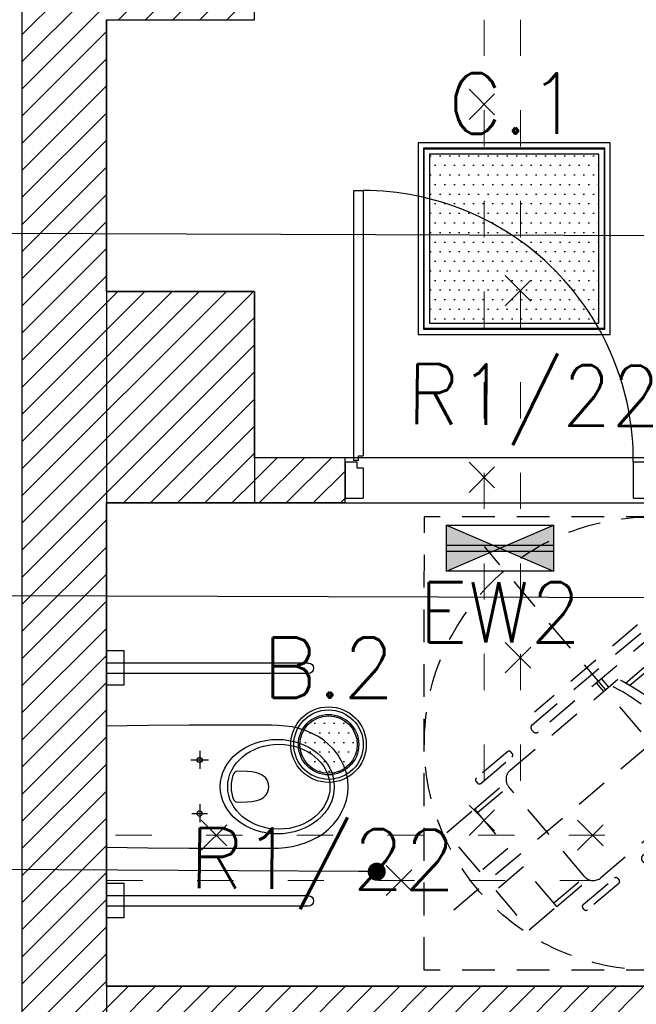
# Model space of a CAD drawing. Header units: millimetres. Extents: x 22250 to 51280, y -5012 to 7692.
# Tile 84 of 183: x 39384 to 39588, y 2616 to 2942. Entities that reach past the tile are written whole.
import ezdxf
from ezdxf import colors
from ezdxf.entities.mleader import LeaderData, LeaderLine
from ezdxf.enums import TextEntityAlignment as Align
from ezdxf.math import Vec2, Vec3

# ---------------------------------------------------------------- set-up
doc = ezdxf.new("R2010")
doc.units = ezdxf.units.MM
doc.linetypes.add('ACAD_ISO03W100', pattern=[30, 12, -18])
doc.linetypes.add('KRESKOWA', pattern=[0.4, 0.24, -0.16])
for name, color, linetype in [('_BI_OSW_OPIS', 140, 'Continuous'), ('_BI_OSW_OPRAWY', 140, 'Continuous'), ('E_podklad', 252, 'Continuous')]:
    doc.layers.add(name, color=color, linetype=linetype)
doc.layers.add('A_OPISY', color=40, linetype='Continuous', lineweight=9)
doc.layers.add('E_Obwody', color=3, linetype='Continuous', lineweight=13)
doc.styles.add('romans', font='romans.shx')
doc.styles.get("Standard").update_dxf_attribs({"font": 'arial.ttf'})
pattern_1 = [(45, (22896.237, -15796.4403), (-4.490128, 4.490128), [])]

# ---------------------------------------------------------------- blocks, each defined once
blk = doc.blocks.new('FOTEL-K')
at = {"linetype": 'KRESKOWA', "ltscale": 5, "transparency": 33554687}
for p, q in [((-1.701, 11.602), (-11.602, -1.701)), ((11.602, 1.701), (-1.701, 11.602)), ((0.579, -9.418), (-0.579, 9.418)), ((3.475, 2.644), (3.778, -2.29)), ((-3.773, 2.198), (-3.469, -2.735)), ((2.185, 1.847), (2.007, 1.836)), ((2.007, 1.836), (2.064, 0.908)), ((2.246, 0.852), (2.185, 1.847)), ((-2.395, 1.565), (-2.217, 1.576)), ((-2.334, 0.57), (-2.395, 1.565)), ((-2.217, 1.576), (-2.16, 0.649)), ((11.602, 1.701), (1.701, -11.602)), ((2.533, 0.749), (2.85, -4.401)), ((9.418, 0.579), (-9.418, -0.579)), ((-2.29, -4.717), (-2.606, 0.433)), ((2.923, 0.336), (2.56, 0.314)), ((2.938, 0.09), (2.575, 0.068)), ((-2.579, -0.002), (-2.988, -0.027)), ((-2.564, -0.248), (-2.973, -0.273)), ((1.701, -11.602), (-11.602, -1.701)), ((2.447, -4.856), (-1.834, -5.12)), ((2.555, -6.335), (2.461, -4.812)), ((2.726, -6.325), (2.633, -4.801)), ((-1.931, -6.611), (-2.025, -5.088)), ((-1.76, -6.6), (-1.853, -5.077))]:
    blk.add_line(p, q, dxfattribs=at)
for points in [[(3.332, -2.811), (3.246, -2.816, -0.414214), (3.109, -2.695), (2.756, 3.056, -0.414214), (2.877, 3.192), (2.963, 3.198, -0.414214), (3.099, 3.077), (3.453, -2.674, -0.414214)], [(-2.923, -3.195), (-3.009, -3.201, -0.414214), (-3.145, -3.08), (-3.499, 2.671, -0.414214), (-3.378, 2.808), (-3.292, 2.813, -0.414214), (-3.155, 2.693), (-2.802, -3.059, -0.414214)], [(3.416, -5.587), (3.339, -5.592, -0.414214), (3.248, -5.512), (3.156, -4.014, -0.414214), (3.237, -3.923), (3.314, -3.918, -0.414214), (3.405, -3.999), (3.497, -5.496, -0.414214)], [(-2.706, -5.964), (-2.629, -5.959, 0.414214), (-2.549, -5.868), (-2.641, -4.37, 0.414214), (-2.732, -4.29), (-2.809, -4.295, 0.414214), (-2.89, -4.386), (-2.798, -5.883, 0.414214)]]:
    blk.add_lwpolyline(points, format="xyb", close=True, dxfattribs=at)
for points in [[(2.808, -7.648), (2.726, -6.325), (0.841, -6.441), (0.922, -7.764)], [(-1.85, -7.934), (-1.931, -6.611), (-0.046, -6.495), (0.035, -7.818)]]:
    blk.add_lwpolyline(points, close=True, dxfattribs=at)
blk.add_circle((0, 0), 8.291, dxfattribs=at)
for centre, radius, start, end in [((0.309, -5.033), 6.195, 68.9594, 118.0744), ((0.331, -5.388), 6.195, 68.9594, 118.0744), ((2.421, -4.427), 0.43, 273.5169, 3.5169), ((-1.86, -4.69), 0.43, 183.5169, 273.5169)]:
    blk.add_arc(centre, radius, start, end, dxfattribs=at)
blk = doc.blocks.new('MISKA USTĘPOWA NP')
at = {"ltscale": 5}
for p, q in [((-39.53, 66.86), (-39.53, 0)), ((-36.1, 66.86), (-36.1, 0)), ((37.5, 66.86), (37.5, 0)), ((40.93, 66.86), (40.93, 0))]:
    blk.add_line(p, q, dxfattribs=at)
for p, q in [((-43.37, 5.71), (-43.37, 0)), ((-31.94, 5.71), (-43.37, 5.71)), ((-31.94, 0), (-31.94, 5.71)), ((33.66, 5.71), (33.66, 0)), ((45.09, 5.71), (33.66, 5.71)), ((45.09, 0), (45.09, 5.71))]:
    blk.add_line(p, q)
for points in [[(-20.06, 0), (-20.22, 13.67), (-20.34, 27.33), (-20.38, 54.66), (-20.3, 56.94), (-20.1, 59.18), (-19.74, 61.42), (-19.26, 63.62), (-18.58, 65.77), (-17.74, 67.89), (-16.7, 69.89), (-15.46, 71.81), (-14.03, 73.53), (-12.39, 75.12), (-10.59, 76.52), (-8.67, 77.72), (-6.63, 78.68), (-4.48, 79.4), (-2.24, 79.84), (0, 80), (2.28, 79.84), (4.52, 79.4), (6.67, 78.68), (8.71, 77.72), (10.63, 76.52), (12.43, 75.12), (14.03, 73.53), (15.5, 71.81), (16.74, 69.89), (17.78, 67.89), (18.62, 65.77), (19.3, 63.62), (19.78, 61.42), (20.1, 59.18), (20.3, 56.94), (20.38, 54.66), (20.34, 27.33), (20.26, 13.67), (20.06, 0)], [(-8.83, 28.29), (-8.83, 33.49)], [(8.87, 27.95), (8.87, 33.77)], [(-5.83, 30.85), (-11.71, 30.85)], [(11.87, 30.85), (5.87, 30.85)], [(20.06, 0), (-20.06, 0)]]:
    blk.add_lwpolyline(points)
for points in [[(5.11, 43.32), (5.07, 42.96), (4.92, 42.64), (4.72, 42.36), (4.4, 42.16), (3.36, 41.76), (2.24, 41.48), (1.12, 41.28), (0, 41.24), (-1.12, 41.28), (-2.24, 41.48), (-3.32, 41.76), (-4.4, 42.16), (-4.68, 42.36), (-4.92, 42.64), (-5.03, 42.96), (-5.07, 43.32), (-4.99, 46.55), (-4.88, 48.15), (-4.56, 49.75), (-4.32, 50.55), (-3.96, 51.27), (-3.52, 51.99), (-2.96, 52.59), (-2.32, 53.07), (-1.6, 53.43), (-0.8, 53.67), (0, 53.75), (0.84, 53.67), (1.6, 53.43), (2.36, 53.07), (3, 52.59), (3.52, 51.99), (3.96, 51.27), (4.32, 50.55), (4.56, 49.75), (4.88, 48.15), (5.03, 46.55)], [(8.87, 31.69), (8.55, 31.65), (8.27, 31.45), (8.07, 31.17), (7.99, 30.85), (8.07, 30.53), (8.27, 30.25), (8.55, 30.05), (8.87, 29.97), (9.19, 30.05), (9.47, 30.25), (9.67, 30.53), (9.71, 30.85), (9.67, 31.17), (9.47, 31.45), (9.19, 31.65)]]:
    blk.add_lwpolyline(points, close=True)
blk.add_circle((-8.85, 30.83), 0.859)
for centre in [(-37.81, 66.86), (39.22, 66.86)]:
    blk.add_arc(centre, 1.71, 0, 180, dxfattribs=at)
for centre, major_axis, ratio in [((0.02, 56.54), (0, 18.86), 0.829441), ((0, 57.04), (0, 16.92), 0.831158)]:
    blk.add_ellipse(centre, major_axis=major_axis, ratio=ratio, start_param=0, end_param=6.283185)
blk = doc.blocks.new('_Dot')
at = {"color": 0, "linetype": 'ByBlock', "lineweight": -2}
blk.add_line((-0.5, 0), (-1, 0), dxfattribs=at)
at = {"color": 0, "linetype": 'ByBlock', "const_width": 0.5}
blk.add_lwpolyline([(-0.25, 0, 1), (0.25, 0, 1)], format="xyb", close=True, dxfattribs=at)
blk = doc.blocks.new('ROZBIÓRKI_DOM')
at = {"layer": 'A_OPISY', "color": 22, "linetype": 'ACAD_ISO03W100', "true_color": 0xe22908}
for p, q in [((19200.15, 8497.89), (19200.15, 8227.89)), ((19212.15, 8497.89), (19212.15, 8227.89)), ((19195.15, 8474.85), (19205.15, 8464.85)), ((19195.15, 8464.85), (19205.15, 8474.85)), ((19207.15, 8413.18), (19217.15, 8403.18)), ((19207.15, 8403.18), (19217.15, 8413.18)), ((19195.15, 8351.38), (19205.15, 8341.38)), ((19195.15, 8341.38), (19205.15, 8351.38)), ((19207.15, 8291.66), (19217.15, 8281.66)), ((19207.15, 8281.66), (19217.15, 8291.66)), ((19195.15, 8237.78), (19205.15, 8227.78)), ((19195.15, 8227.78), (19205.15, 8237.78)), ((19106.52, 8232.89), (19116.52, 8222.89)), ((19106.52, 8222.89), (19116.52, 8232.89)), ((19231.09, 8232.89), (19241.09, 8222.89)), ((19231.09, 8222.89), (19241.09, 8232.89)), ((19390.15, 8227.89), (19075.15, 8227.89)), ((19167.75, 8217.89), (19177.75, 8207.89)), ((19167.75, 8207.89), (19177.75, 8217.89)), ((19417.15, 8212.89), (19075.15, 8212.89))]:
    blk.add_line(p, q, dxfattribs=at)
blk = doc.blocks.new('C.1')
at = {"layer": '_BI_OSW_OPRAWY'}
h = blk.add_hatch(dxfattribs=at)
h.set_pattern_fill('DOTS', color=256, scale=2)
h.set_pattern_definition([(0, (-22071.861, -6920), (1.5875, 3.175), [0, -3.175])])
h.paths.add_polyline_path([(28, 28), (-28, 28), (-28, -28), (28, -28)])
for p, q in [((-29.75, 29.75), (29.75, 29.75)), ((-29.75, -29.75), (-29.75, 29.75)), ((29.75, 29.75), (29.75, -29.75)), ((29.75, -29.75), (-29.75, -29.75))]:
    blk.add_line(p, q, dxfattribs=at)
for points in [[(-31.75, -31.75), (31.75, -31.75), (31.75, 31.75), (-31.75, 31.75)], [(-30, -30), (30, -30), (30, 30), (-30, 30)], [(-28, -28), (28, -28), (28, 28), (-28, 28)]]:
    blk.add_lwpolyline(points, close=True, dxfattribs=at)
at = {"layer": '_BI_OSW_OPIS', "style": 'romans'}
blk.add_attdef('C.1', text='', height=20, dxfattribs=at).set_placement((0, 34.75), align=Align.CENTER)
blk = doc.blocks.new('EW2')
at = {"layer": '_BI_OSW_OPRAWY'}
h = blk.add_hatch(color=1, dxfattribs=at)
h.paths.add_polyline_path([(17.7, -7.6), (17.7, 7.6), (0, 0)])
h.paths.add_polyline_path([(0, 0), (-17.7, 7.6), (-17.7, -7.6)])
h = blk.add_hatch(color=256, dxfattribs=at)
h.paths.add_polyline_path([(2.76, 1), (-2.76, 1), (0, 0)])
h.paths.add_polyline_path([(0, 0), (-2.76, 1), (-17.7, 1), (-17.7, -1), (-2.76, -1)])
h.paths.add_polyline_path([(-2.76, -1), (2.76, -1), (0, 0)])
h.paths.add_polyline_path([(0, 0), (2.76, -1), (17.7, -1), (17.7, 1), (2.76, 1)])
for p, q in [((-17.7, -7.6), (17.7, 7.6)), ((-17.7, 7.6), (17.7, -7.6)), ((-17.7, 1), (17.7, 1)), ((-17.7, -1), (17.7, -1))]:
    blk.add_line(p, q, dxfattribs=at)
blk.add_lwpolyline([(-17.7, 7.6), (17.7, 7.6), (17.7, -7.6), (-17.7, -7.6), (-17.7, 7.6)], dxfattribs=at)
at = {"layer": '_BI_OSW_OPIS', "color": 1, "style": 'romans'}
blk.add_attdef('EW2', text='', height=20, dxfattribs=at).set_placement((0, 10.6), align=Align.CENTER)
blk = doc.blocks.new('B.2')
at = {"layer": '_BI_OSW_OPRAWY'}
h = blk.add_hatch(dxfattribs=at)
h.set_pattern_fill('DOTS', color=256, scale=2)
h.set_pattern_definition([(0, (-6795.4933, -6330), (1.5875, 3.175), [0, -3.175])])
h.paths.add_polyline_path([(9.5, 0, 1), (-9.5, 0, 1)])
for radius in [12.5, 11.5, 10, 9.5]:
    blk.add_circle((0, 0), radius, dxfattribs=at)
at = {"layer": '_BI_OSW_OPIS', "style": 'romans'}
blk.add_attdef('B.2', text='', height=20, dxfattribs=at).set_placement((0, 15.5), align=Align.CENTER)

msp = doc.modelspace()

# ---------------------------------------------------------------- hatches: boundary and pattern name
at = {"layer": 'E_podklad'}
h = msp.add_hatch(dxfattribs=at)
h.set_pattern_fill('ANSI31', color=256, scale=2)
h.set_pattern_definition(pattern_1)
h.paths.add_polyline_path([(39969.73, 2212.13), (39899.73, 2212.13), (39859.73, 2212.13), (39859.73, 2169.13), (39903.73, 2169.13), (39903.73, 2155.13), (39969.73, 2155.13)])
h.paths.add_polyline_path([(39684.73, 2212.13), (39512.73, 2212.13), (39512.73, 2169.13), (39684.73, 2169.13)])
h.paths.add_polyline_path([(39412.73, 2305.13), (39384.73, 2305.13), (39384.73, 2212.13), (39412.73, 2212.13)])
h.paths.add_polyline_path([(39412.73, 2430.13), (39384.73, 2430.13), (39384.73, 2405.13), (39412.73, 2405.13)])
h.paths.add_polyline_path([(39412.73, 2942.13), (39384.73, 2942.13), (39384.73, 2518.13), (39412.73, 2518.13)])
h.paths.add_polyline_path([(39461.73, 2852.13), (39412.73, 2852.13), (39412.73, 2782.13), (39461.73, 2782.13)])
h.paths.add_polyline_path([(39461.73, 2970.13), (39427.73, 2970.13), (39427.73, 3002.13), (39420.82, 3002.13), (39384.73, 3002.13), (39384.73, 2942.13), (39412.73, 2942.13), (39461.73, 2942.13)])
h.paths.add_polyline_path([(39899.73, 2970.13), (39672.73, 2970.13), (39672.73, 2975.13), (39644.73, 2975.13), (39644.73, 2970.13), (39644.73, 2942.13), (39899.73, 2942.13)])
h.paths.add_polyline_path([(39672.73, 3100.13), (39644.73, 3100.13), (39644.73, 3065.13), (39672.73, 3065.13)])
h.paths.add_polyline_path([(39672.73, 3277.13), (39672.73, 3320.13), (39619.73, 3320.13), (39619.73, 3312.71), (39619.73, 3277.13), (39644.73, 3277.13), (39644.73, 3204.13), (39672.73, 3204.13)])
h.paths.add_polyline_path([(39427.73, 3487.13), (39356.73, 3487.13), (39356.73, 3479.13), (39356.73, 3444.13), (39384.73, 3444.13), (39384.73, 3277.13), (39474.73, 3277.13), (39474.73, 3320.13), (39427.73, 3320.13)])
h.paths.add_polyline_path([(39427.73, 3277.13), (39384.73, 3277.13), (39384.73, 3129.13), (39427.73, 3129.13)])
at = {"layer": 'E_podklad', "ltscale": 2}
h = msp.add_hatch(dxfattribs=at)
h.set_pattern_fill('ANSI31', color=256, scale=2)
h.set_pattern_definition(pattern_1)
h.paths.add_polyline_path([(39682.73, 2527.13), (39667.73, 2527.13), (39667.73, 2429.13), (39682.73, 2429.13)])
h.paths.add_polyline_path([(39899.73, 2622.13), (39412.73, 2622.13), (39412.73, 2607.13), (39899.73, 2607.13)])
h.paths.add_polyline_path([(39754.73, 2782.13), (39789.73, 2782.13), (39789.73, 2797.13), (39697.59, 2797.13), (39697.59, 2832.13), (39682.59, 2832.13), (39682.59, 2797.13), (39591.73, 2797.13), (39591.73, 2782.13), (39677.59, 2782.13), (39739.73, 2782.13), (39739.73, 2622.13), (39754.73, 2622.13)])
h.paths.add_polyline_path([(39491.73, 2797.13), (39461.73, 2797.13), (39461.73, 2782.13), (39491.73, 2782.13)])
h.paths.add_polyline_path([(39697.59, 2942.13), (39682.59, 2942.13), (39682.59, 2932.13), (39697.59, 2932.13)])
h.paths.add_polyline_path([(39899.73, 2797.13), (39889.73, 2797.13), (39889.73, 2782.13), (39899.73, 2782.13)])

# ---------------------------------------------------------------- linework, layer by layer
for p, q in [((39384.73, 3002.13), (39384.73, 2518.13)), ((39412.73, 2942.13), (39412.73, 2518.13)), ((39412.73, 2852.13), (39461.73, 2852.13)), ((39461.73, 2852.13), (39461.73, 2782.13)), ((39491.73, 2797.13), (39461.73, 2797.13)), ((39491.73, 2782.13), (39491.73, 2797.13)), ((39461.73, 2782.13), (39412.73, 2782.13)), ((39491.73, 2782.13), (39461.73, 2782.13)), ((39412.73, 2622.13), (39899.73, 2622.13)), ((39412.73, 2622.13), (39412.73, 2607.13))]:
    msp.add_line(p, q, dxfattribs=at)
at = {"layer": 'E_podklad', "color": 144, "true_color": 0x007cb0}
for p, q in [((39496.12, 2796.17), (39496.12, 2797.72)), ((39496.12, 2797.72), (39497.66, 2797.72)), ((39495.7, 2793.61), (39495.7, 2795.59)), ((39497.69, 2793.61), (39495.7, 2793.61))]:
    msp.add_line(p, q, dxfattribs=at)
at = {"layer": 'E_podklad', "ltscale": 2}
msp.add_lwpolyline([(39427.73, 3277.13), (39644.73, 3277.13), (39644.73, 2942.13), (39682.59, 2942.13), (39682.59, 2797.13), (39461.73, 2797.13), (39461.73, 2852.13), (39412.73, 2852.13), (39412.73, 2942.13), (39461.73, 2942.13), (39461.73, 2970.13), (39427.73, 2970.13), (39427.73, 3277.13)], dxfattribs=at)
at = {"layer": 'E_podklad', "color": 144, "true_color": 0x007cb0}
for points in [[(39494.57, 2796.17), (39494.57, 2885.57), (39497.66, 2885.57), (39497.66, 2797.72)], [(39495.7, 2795.59), (39491.73, 2795.59), (39491.73, 2783.67), (39497.69, 2783.67)], [(39496.12, 2796.17), (39494.57, 2796.17)], [(39591.73, 2783.67), (39591.73, 2795.59), (39587.09, 2795.59), (39587.09, 2783.67), (39591.73, 2783.67)], [(39497.69, 2793.61), (39497.69, 2783.67)]]:
    msp.add_lwpolyline(points, dxfattribs=at)
at = {"layer": 'E_podklad', "ltscale": 2}
msp.add_lwpolyline([(39412.73, 2782.13), (39739.73, 2782.13), (39739.73, 2622.13), (39412.73, 2622.13)], close=True, dxfattribs=at)
at = {"layer": 'E_podklad', "color": 144, "true_color": 0x007cb0}
msp.add_arc((39497.66, 2796.15), 89.43, 359.6452, 90.0011, dxfattribs=at)

# ---------------------------------------------------------------- block references
at = {"layer": '_BI_OSW_OPRAWY'}
for name, p, values in [('C.1', (39547.66, 2869.63), {'C.1': 'C.1'}), ('B.2', (39486.23, 2702.13), {'B.2': 'B.2'})]:
    msp.add_blockref(name, p, dxfattribs=at).add_auto_attribs(values)
ref = msp.add_blockref('EW2', (39542.99, 2767.13), dxfattribs=at)
ref.add_attrib('EW2', 'EW2', dxfattribs={"layer": '_BI_OSW_OPIS', "color": 1, "height": 20, "style": 'romans'}).set_placement((39542.99, 2735.9), align=Align.CENTER)
at = {"layer": 'E_podklad'}
msp.add_blockref('ROZBIÓRKI_DOM', (20337.57, -5555.75), dxfattribs=at)
at = {"layer": 'E_podklad', "xscale": 9.04563411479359, "yscale": 9.04563411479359, "zscale": 9.04563411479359, "rotation": 306.6570343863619}
msp.add_blockref('FOTEL-K', (39592.93, 2702.5), dxfattribs=at)
at = {"layer": 'E_podklad', "xscale": -1, "rotation": 270}
msp.add_blockref('MISKA USTĘPOWA NP', (39412.73, 2688.19), dxfattribs=at)

# ---------------------------------------------------------------- texts
at = {"layer": 'E_Obwody', "linetype": 'Continuous', "lineweight": 20, "char_height": 20, "width": 38.2199, "attachment_point": 1, "rotation": 359.5659}
for insert in [(39512.22, 2828.2), (39440.17, 2674.58)]:
    msp.add_mtext('{\\Fsimplex,bigfont|c0;R1/22}', dxfattribs=dict(at, insert=insert))

# ---------------------------------------------------------------- leaders
at = {"layer": 'E_podklad'}
ml = msp.add_multileader_mtext('Standard', dxfattribs=at)
ml.set_content('', color=256)
ml.set_leader_properties()
ml.set_arrow_properties(name='DOT')
ml.build(insert=Vec2(0, 0))
ml.multileader.update_dxf_attribs({"arrow_head_size": 6})
ctx = ml.context
ctx.base_point, ctx.arrow_head_size, ctx.plane_origin = Vec3(39153.83, 2872.06), 6, Vec3(38937.3, 3337.77)
ctx.text_align_type = 2
notes = []
notes.append((ctx, [(0, (1, 1, 0), (39172.35, 2872.06), (-1, 0), 14.52, [(0, [(39739.7, 2870.06)], 0, [])])]))
ctx.mtext.insert, ctx.mtext.alignment, ctx.mtext.flow_direction = Vec3(39155.83, 2872.06), 3, 5
ml = msp.add_multileader_mtext('Standard', dxfattribs=at)
ml.set_content('', color=256)
ml.set_leader_properties()
ml.set_arrow_properties(name='DOT')
ml.build(insert=Vec2(0, 0))
ml.multileader.update_dxf_attribs({"arrow_head_size": 6})
ctx = ml.context
ctx.base_point, ctx.arrow_head_size, ctx.plane_origin = Vec3(39153.83, 2752.06), 6, Vec3(38937.3, 3217.77)
ctx.text_align_type = 2
notes.append((ctx, [(0, (1, 1, 0), (39172.35, 2752.06), (-1, 0), 14.52, [(0, [(39831.89, 2750.06)], 0, [])])]))
ctx.mtext.insert, ctx.mtext.alignment, ctx.mtext.flow_direction = Vec3(39155.83, 2752.06), 3, 5
ml = msp.add_multileader_mtext('Standard', dxfattribs=at)
ml.set_content('', color=256)
ml.set_leader_properties()
ml.set_arrow_properties(name='DOT')
ml.build(insert=Vec2(0, 0))
ml.multileader.update_dxf_attribs({"arrow_head_size": 6})
ctx = ml.context
ctx.base_point, ctx.arrow_head_size, ctx.plane_origin = Vec3(39153.83, 2662.06), 6, Vec3(38937.3, 3127.77)
ctx.text_align_type = 2
notes.append((ctx, [(0, (1, 1, 0), (39172.35, 2662.06), (-1, 0), 14.52, [(0, [(39502.17, 2660.06)], 0, [])])]))
ctx.mtext.insert, ctx.mtext.alignment, ctx.mtext.flow_direction = Vec3(39155.83, 2662.06), 3, 5
for ctx, leaders in notes:
    for number, flags, end, landing, length, lines in leaders:
        leader = LeaderData()
        leader.index, (leader.has_last_leader_line, leader.has_dogleg_vector, leader.attachment_direction) = number, flags
        leader.last_leader_point, leader.dogleg_vector, leader.dogleg_length = Vec3(end), Vec3(landing), length
        for number, points, colour, breaks in lines:
            line = LeaderLine()
            line.index, line.vertices, line.color, line.breaks = number, Vec3.list(points), colors.encode_raw_color(colour), breaks
            leader.lines.append(line)
        ctx.leaders.append(leader)

doc.saveas('drawing.dxf')
